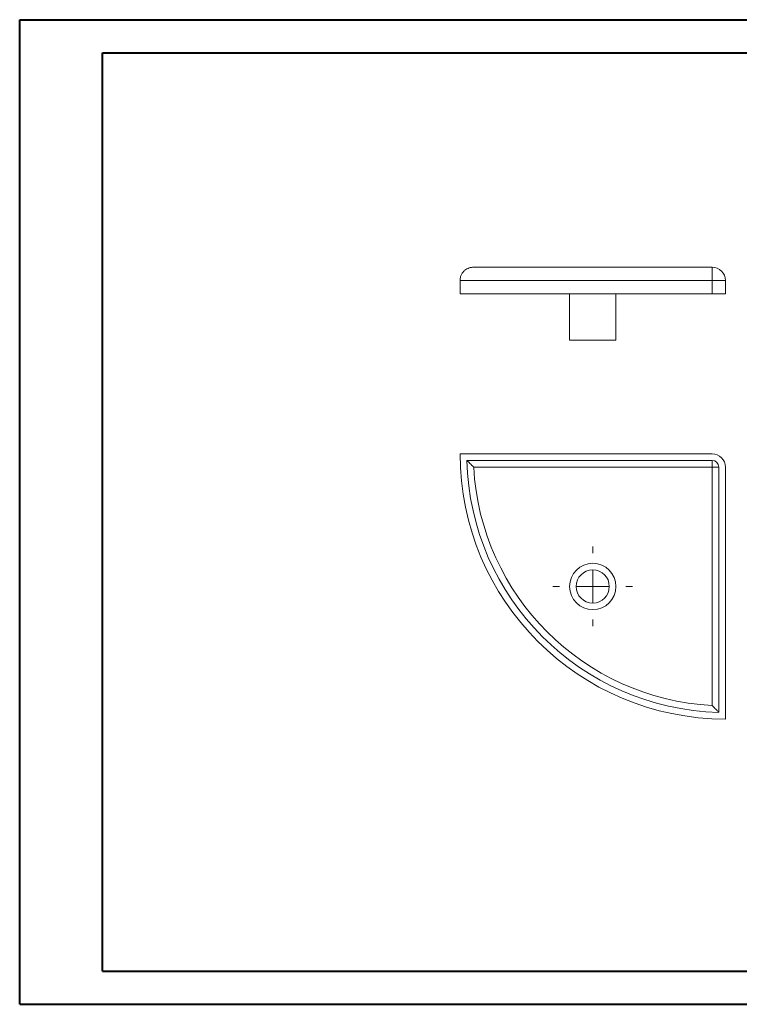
# Model space of a CAD drawing. Header units: millimetres. Extents: x 0 to 420, y 0 to 297.
# Tile 1 of 2: x 0 to 217, y 0 to 297. Entities that reach past the tile are written whole.
import ezdxf

# ---------------------------------------------------------------- set-up
doc = ezdxf.new("R2010")
doc.units = ezdxf.units.MM

# ---------------------------------------------------------------- blocks, each defined once
blk = doc.blocks.new('SW_CENTERMARKSYMBOL_0')
at = {"color": 0, "linetype": 'Continuous', "lineweight": 0}
for p, q in [((0, 10), (0, 12)), ((0, 0), (0, 5)), ((-10, 0), (-12, 0)), ((0, 0), (-5, 0)), ((0, 0), (0, -5)), ((0, 0), (5, 0)), ((10, 0), (12, 0)), ((0, -10), (0, -12))]:
    blk.add_line(p, q, dxfattribs=at)

msp = doc.modelspace()

# ---------------------------------------------------------------- linework, layer by layer
at = {"color": 7, "linetype": 'Continuous', "lineweight": 40}
for p, q in [((0.08, 0.21), (0.08, 297.21)), ((0.08, 297.21), (420.08, 297.21)), ((25.08, 10.21), (25.08, 287.21)), ((25.08, 287.21), (410.08, 287.21)), ((25.08, 10.21), (410.08, 10.21)), ((0.08, 0.21), (420.08, 0.21))]:
    msp.add_line(p, q, dxfattribs=at)
at = {"color": 7, "linetype": 'Continuous', "lineweight": 15}
for p, q in [((136.99, 222.56), (208.89, 222.56)), ((208.89, 218.56), (208.89, 222.56)), ((208.89, 218.56), (132.89, 218.56)), ((132.89, 214.56), (132.89, 218.56)), ((208.89, 218.56), (212.89, 218.56)), ((208.89, 214.56), (208.89, 218.56)), ((212.89, 218.56), (212.89, 214.56)), ((208.89, 214.56), (132.89, 214.56)), ((165.89, 214.56), (165.89, 200.56)), ((179.89, 200.56), (179.89, 214.56)), ((212.89, 214.56), (208.89, 214.56)), ((179.89, 200.56), (165.89, 200.56)), ((208.89, 166.26), (132.89, 166.26)), ((208.89, 164.26), (134.91, 164.26)), ((208.89, 164.26), (208.89, 162.26)), ((136.99, 162.26), (208.89, 162.26)), ((208.89, 162.26), (208.89, 90.37)), ((208.89, 162.26), (210.89, 162.26)), ((210.89, 88.29), (210.89, 162.26)), ((212.89, 86.26), (212.89, 162.26))]:
    msp.add_line(p, q, dxfattribs=at)
for radius in [7, 5]:
    msp.add_circle((172.89, 126.26), radius, dxfattribs=at)
for centre, radius, start, end in [((208.89, 218.56), 4, 0, 90), ((212.89, 166.26), 80, 180, 270), ((212.89, 166.26), 78, 181.4693, 268.5307), ((208.89, 162.26), 4, 0, 90), ((208.89, 162.26), 2, 0, 90), ((212.89, 166.26), 76, 183.017, 266.983)]:
    msp.add_arc(centre, radius, start, end, dxfattribs=at)
for points, knots in [([(132.89, 218.56), (132.89, 218.89), (132.92, 219.2), (133.07, 219.81), (133.18, 220.1), (133.45, 220.62), (133.61, 220.86), (133.95, 221.28), (134.14, 221.47), (134.73, 221.96), (135.16, 222.18), (135.84, 222.41), (136.06, 222.47), (136.52, 222.54), (136.76, 222.56), (136.99, 222.56)], [0, 0, 0, 0, 0.125, 0.125, 0.25, 0.25, 0.375, 0.375, 0.5, 0.5, 0.75, 0.75, 0.875, 0.875, 1, 1, 1, 1]), ([(134.91, 164.26), (134.91, 164.26), (134.92, 164.26), (134.98, 164.19), (135.2, 163.98), (135.59, 163.6), (135.99, 163.21), (136.35, 162.87), (136.58, 162.65), (136.8, 162.44), (136.93, 162.32), (136.99, 162.26)], [0, 0, 0, 0, 0.033565, 0.134178, 0.301607, 0.468454, 0.673757, 0.767388, 0.863154, 0.931323, 1, 1, 1, 1]), ([(208.89, 90.37), (208.94, 90.3), (209.06, 90.18), (209.26, 89.97), (209.49, 89.73), (209.81, 89.39), (210.18, 89.01), (210.56, 88.62), (210.81, 88.37), (210.88, 88.29), (210.88, 88.29), (210.89, 88.29)], [0, 0, 0, 0, 0.066436, 0.132409, 0.229339, 0.324112, 0.509169, 0.677866, 0.843033, 0.976744, 1, 1, 1, 1])]:
    msp.add_open_spline(points, degree=3, knots=knots, dxfattribs=at)

# ---------------------------------------------------------------- block references
at = {"color": 7, "linetype": 'Continuous', "lineweight": 0}
msp.add_blockref('SW_CENTERMARKSYMBOL_0', (172.89, 126.26), dxfattribs=at)

doc.saveas('drawing.dxf')
